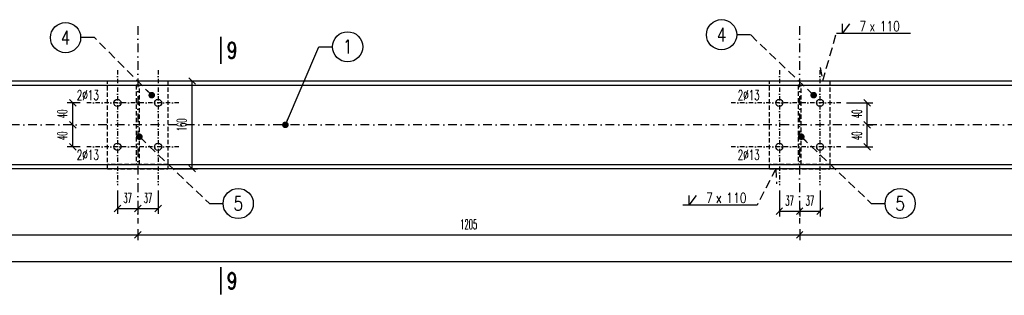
# Model space of a CAD drawing. Header units: millimetres. Extents: x -228255 to 14536, y -140109 to 119945.
# Tile 77 of 123: x -115094 to -113302, y 32972 to 33474. Entities that reach past the tile are written whole.
import ezdxf
from ezdxf.enums import TextEntityAlignment as Align

# ---------------------------------------------------------------- set-up
doc = ezdxf.new("R2010")
doc.units = ezdxf.units.MM
doc.header["$LTSCALE"] = 2.5
for name, pattern in [('DASHDOT', [25.4, 12.7, -6.35, 0, -6.35]), ('DASHDOT2', [12.7, 6.35, -3.175, 0, -3.175]), ('DASHED', [19.05, 12.7, -6.35]), ('DASHED2', [9.525, 6.35, -3.175])]:
    doc.linetypes.add(name, pattern=pattern)
for name, color, linetype in [('Gruba', 6, 'Continuous'), ('Opisy_stal', 7, 'Continuous'), ('Osie', 134, 'DASHDOT'), ('Osie_stal', 221, 'DASHDOT2'), ('stal', 4, 'Continuous'), ('Stal_nw', 181, 'DASHED2'), ('Tekst', 31, 'Continuous'), ('Wymiary', 86, 'Continuous')]:
    doc.layers.add(name, color=color, linetype=linetype)
doc.styles.get("Standard").update_dxf_attribs({"font": 'romans.shx', "width": 0.65})
doc.styles.add('style1', font='romand.shx', dxfattribs={"width": 0.8})
doc.styles.add('style3', font='romans.shx', dxfattribs={"width": 0.5})
doc.dimstyles.new('Skala_10', dxfattribs={"dimtxt": 18, "dimasz": 12, "dimexe": 10, "dimexo": 10, "dimgap": 10, "dimtad": 1, "dimdec": 0, "dimdsep": 46, "dimtxsty": 'style3', "dimblk": 'OBLIQUE', "dimcen": 0, "dimdle": 1, "dimclrd": 256, "dimclre": 256, "dimclrt": 31, "dimadec": 1, "dimazin": 0, "dimtfac": 1, "dimtdec": 0, "dimtix": 1, "dimtmove": 2, "dimatfit": 0, "dimldrblk": 'DOT', "dimfxl": 1, "dimtolj": 1, "dimtzin": 0, "dimlwd": -1, "dimlwe": -1, "dimarcsym": 0})
doc.dimstyles.new('Skala_10$7', dxfattribs={"dimscale": 0, "dimtxt": 18, "dimasz": 12, "dimexe": 10, "dimexo": 15, "dimgap": 5, "dimtad": 1, "dimdec": 0, "dimrnd": 0.5, "dimzin": 9, "dimdsep": 46, "dimtxsty": 'Standard', "dimblk1": 'OBLIQUE', "dimblk2": 'OBLIQUE', "dimsah": 1, "dimcen": 10, "dimdle": 10, "dimclrt": 31, "dimadec": 0, "dimazin": 0, "dimtfac": 1, "dimtdec": 0, "dimtmove": 2, "dimatfit": 3, "dimldrblk": 'DOT', "dimfxl": 1, "dimtolj": 1, "dimtzin": 9, "dimarcsym": 0})

# ---------------------------------------------------------------- blocks, each defined once
blk = doc.blocks.new('_Oblique')
at = {"color": 0, "linetype": 'ByBlock', "lineweight": -2}
blk.add_line((-0.5, -0.5), (0.5, 0.5), dxfattribs=at)
blk = doc.blocks.new('*D353')
at = {"layer": 'Defpoints', "color": 0, "ltscale": 0.5, "transparency": 16777216}
for p in [(-114879, 33102.6), (-113674, 33102.6), (-113674, 33082.1)]:
    blk.add_point(p, dxfattribs=at)
at = {"layer": 'Wymiary', "ltscale": 0.5, "transparency": 16777216}
for p, q in [((-114879, 33092.6), (-114879, 33072.1)), ((-113674, 33092.6), (-113674, 33072.1)), ((-114880, 33082.1), (-113673, 33082.1))]:
    blk.add_line(p, q, dxfattribs=at)
at = {"layer": 'Wymiary', "ltscale": 0.5, "transparency": 16777216, "xscale": 12, "yscale": 12, "zscale": 12, "rotation": 180}
blk.add_blockref('_Oblique', (-114879, 33082.1), dxfattribs=at)
at = {"layer": 'Wymiary', "ltscale": 0.5, "transparency": 16777216, "xscale": 12, "yscale": 12, "zscale": 12}
blk.add_blockref('_Oblique', (-113674, 33082.1), dxfattribs=at)
at = {"layer": 'Wymiary', "color": 31, "ltscale": 0.5, "transparency": 16777216, "insert": (-114276.5, 33101.1), "char_height": 18, "attachment_point": 5, "style": 'style3'}
blk.add_mtext('\\A1;1205', dxfattribs=at)
blk = doc.blocks.new('_Dot')
at = {"color": 0, "linetype": 'ByBlock', "lineweight": -2}
blk.add_line((-0.5, 0), (-1, 0), dxfattribs=at)
at = {"color": 0, "linetype": 'ByBlock', "const_width": 0.5}
blk.add_lwpolyline([(-0.25, 0, 1), (0.25, 0, 1)], format="xyb", close=True, dxfattribs=at)
blk = doc.blocks.new('*D354')
at = {"layer": 'Defpoints', "color": 0, "ltscale": 0.5, "transparency": 16777216}
for p in [(-113674, 33102.6), (-112619, 33102.6), (-112619, 33082.1)]:
    blk.add_point(p, dxfattribs=at)
at = {"layer": 'Wymiary', "ltscale": 0.5, "transparency": 16777216}
for p, q in [((-113674, 33092.6), (-113674, 33072.1)), ((-112619, 33092.6), (-112619, 33072.1)), ((-113675, 33082.1), (-112618, 33082.1))]:
    blk.add_line(p, q, dxfattribs=at)
at = {"layer": 'Wymiary', "ltscale": 0.5, "transparency": 16777216, "xscale": 12, "yscale": 12, "zscale": 12, "rotation": 180}
blk.add_blockref('_Oblique', (-113674, 33082.1), dxfattribs=at)
at = {"layer": 'Wymiary', "ltscale": 0.5, "transparency": 16777216, "xscale": 12, "yscale": 12, "zscale": 12}
blk.add_blockref('_Oblique', (-112619, 33082.1), dxfattribs=at)
at = {"layer": 'Wymiary', "color": 31, "ltscale": 0.5, "transparency": 16777216, "insert": (-113146.5, 33101.1), "char_height": 18, "attachment_point": 5, "style": 'style3'}
blk.add_mtext('\\A1;1055', dxfattribs=at)
blk = doc.blocks.new('*D356')
at = {"layer": 'Defpoints', "color": 0, "ltscale": 0.5, "transparency": 16777216}
for p in [(-118269, 33048.9), (-112669, 33033.5), (-112669, 33033.5)]:
    blk.add_point(p, dxfattribs=at)
at = {"layer": 'Wymiary', "ltscale": 0.5, "transparency": 16777216}
for p, q in [((-118269, 33038.9), (-118269, 33023.5)), ((-118270, 33033.5), (-112668, 33033.5))]:
    blk.add_line(p, q, dxfattribs=at)
at = {"layer": 'Wymiary', "ltscale": 0.5, "transparency": 16777216, "xscale": 12, "yscale": 12, "zscale": 12, "rotation": 180}
blk.add_blockref('_Oblique', (-118269, 33033.5), dxfattribs=at)
at = {"layer": 'Wymiary', "ltscale": 0.5, "transparency": 16777216, "xscale": 12, "yscale": 12, "zscale": 12}
blk.add_blockref('_Oblique', (-112669, 33033.5), dxfattribs=at)
at = {"layer": 'Wymiary', "color": 31, "ltscale": 0.5, "transparency": 16777216, "insert": (-115469, 33052.5), "char_height": 18, "attachment_point": 5, "style": 'style3'}
blk.add_mtext('\\A1;5600', dxfattribs=at)
blk = doc.blocks.new('*D358')
at = {"layer": 'Defpoints', "color": 0, "ltscale": 0.5, "transparency": 16777216}
for p in [(-114916, 33172.6), (-114879, 33144.2), (-114879, 33130.2)]:
    blk.add_point(p, dxfattribs=at)
at = {"layer": 'Wymiary', "ltscale": 0.5, "transparency": 16777216}
for p, q in [((-114916, 33162.6), (-114916, 33120.2)), ((-114917, 33130.2), (-114878, 33130.2)), ((-114879, 33134.2), (-114879, 33120.2))]:
    blk.add_line(p, q, dxfattribs=at)
at = {"layer": 'Wymiary', "ltscale": 0.5, "transparency": 16777216, "xscale": 12, "yscale": 12, "zscale": 12, "rotation": 180}
blk.add_blockref('_Oblique', (-114916, 33130.2), dxfattribs=at)
at = {"layer": 'Wymiary', "ltscale": 0.5, "transparency": 16777216, "xscale": 12, "yscale": 12, "zscale": 12}
blk.add_blockref('_Oblique', (-114879, 33130.2), dxfattribs=at)
at = {"layer": 'Wymiary', "color": 31, "ltscale": 0.5, "transparency": 16777216, "insert": (-114897.5, 33149.2), "char_height": 18, "attachment_point": 5, "style": 'style3'}
blk.add_mtext('\\A1;37', dxfattribs=at)
blk = doc.blocks.new('*D359')
at = {"layer": 'Defpoints', "color": 0, "ltscale": 0.5, "transparency": 16777216}
for p in [(-114842, 33172.6), (-114879, 33144.2), (-114842, 33130.2)]:
    blk.add_point(p, dxfattribs=at)
at = {"layer": 'Wymiary', "ltscale": 0.5, "transparency": 16777216}
for p, q in [((-114842, 33162.6), (-114842, 33120.2)), ((-114880, 33130.2), (-114841, 33130.2)), ((-114879, 33134.2), (-114879, 33120.2))]:
    blk.add_line(p, q, dxfattribs=at)
at = {"layer": 'Wymiary', "ltscale": 0.5, "transparency": 16777216, "xscale": 12, "yscale": 12, "zscale": 12, "rotation": 180}
blk.add_blockref('_Oblique', (-114879, 33130.2), dxfattribs=at)
at = {"layer": 'Wymiary', "ltscale": 0.5, "transparency": 16777216, "xscale": 12, "yscale": 12, "zscale": 12}
blk.add_blockref('_Oblique', (-114842, 33130.2), dxfattribs=at)
at = {"layer": 'Wymiary', "color": 31, "ltscale": 0.5, "transparency": 16777216, "insert": (-114860.5, 33149.2), "char_height": 18, "attachment_point": 5, "style": 'style3'}
blk.add_mtext('\\A1;37', dxfattribs=at)
blk = doc.blocks.new('*D360')
at = {"layer": 'Defpoints', "color": 0, "ltscale": 0.5, "transparency": 16777216}
for p in [(-113711, 33172.6), (-113674, 33141.4), (-113674, 33125.2)]:
    blk.add_point(p, dxfattribs=at)
at = {"layer": 'Wymiary', "ltscale": 0.5, "transparency": 16777216}
for p, q in [((-113711, 33162.6), (-113711, 33115.2)), ((-113712, 33125.2), (-113673, 33125.2)), ((-113674, 33131.4), (-113674, 33115.2))]:
    blk.add_line(p, q, dxfattribs=at)
at = {"layer": 'Wymiary', "ltscale": 0.5, "transparency": 16777216, "xscale": 12, "yscale": 12, "zscale": 12, "rotation": 180}
blk.add_blockref('_Oblique', (-113711, 33125.2), dxfattribs=at)
at = {"layer": 'Wymiary', "ltscale": 0.5, "transparency": 16777216, "xscale": 12, "yscale": 12, "zscale": 12}
blk.add_blockref('_Oblique', (-113674, 33125.2), dxfattribs=at)
at = {"layer": 'Wymiary', "color": 31, "ltscale": 0.5, "transparency": 16777216, "insert": (-113692.5, 33144.2), "char_height": 18, "attachment_point": 5, "style": 'style3'}
blk.add_mtext('\\A1;37', dxfattribs=at)
blk = doc.blocks.new('*D361')
at = {"layer": 'Defpoints', "color": 0, "ltscale": 0.5, "transparency": 16777216}
for p in [(-113637, 33172.6), (-113674, 33141.4), (-113637, 33125.2)]:
    blk.add_point(p, dxfattribs=at)
at = {"layer": 'Wymiary', "ltscale": 0.5, "transparency": 16777216}
for p, q in [((-113637, 33162.6), (-113637, 33115.2)), ((-113675, 33125.2), (-113636, 33125.2)), ((-113674, 33131.4), (-113674, 33115.2))]:
    blk.add_line(p, q, dxfattribs=at)
at = {"layer": 'Wymiary', "ltscale": 0.5, "transparency": 16777216, "xscale": 12, "yscale": 12, "zscale": 12, "rotation": 180}
blk.add_blockref('_Oblique', (-113674, 33125.2), dxfattribs=at)
at = {"layer": 'Wymiary', "ltscale": 0.5, "transparency": 16777216, "xscale": 12, "yscale": 12, "zscale": 12}
blk.add_blockref('_Oblique', (-113637, 33125.2), dxfattribs=at)
at = {"layer": 'Wymiary', "color": 31, "ltscale": 0.5, "transparency": 16777216, "insert": (-113655.5, 33144.2), "char_height": 18, "attachment_point": 5, "style": 'style3'}
blk.add_mtext('\\A1;37', dxfattribs=at)
blk = doc.blocks.new('*D362')
at = {"layer": 'Defpoints', "color": 0, "ltscale": 0.5, "transparency": 16777216}
for p in [(-114997.3, 33282.6), (-114997.3, 33282.6), (-114974, 33242.6)]:
    blk.add_point(p, dxfattribs=at)
at = {"layer": 'Wymiary', "ltscale": 0.5, "transparency": 16777216}
for p, q in [((-114997.3, 33241.6), (-114997.3, 33283.6)), ((-114984, 33242.6), (-115007.3, 33242.6))]:
    blk.add_line(p, q, dxfattribs=at)
at = {"layer": 'Wymiary', "ltscale": 0.5, "transparency": 16777216, "xscale": 12, "yscale": 12, "zscale": 12}
for p, rotation in [((-114997.3, 33282.6), 90), ((-114997.3, 33242.6), 270)]:
    blk.add_blockref('_Oblique', p, dxfattribs=dict(at, rotation=rotation))
at = {"layer": 'Wymiary', "color": 31, "ltscale": 0.5, "transparency": 16777216, "insert": (-115016.3, 33262.6), "char_height": 18, "attachment_point": 5, "rotation": 90, "style": 'style3'}
blk.add_mtext('\\A1;40', dxfattribs=at)
blk = doc.blocks.new('*D363')
at = {"layer": 'Defpoints', "color": 0, "ltscale": 0.5, "transparency": 16777216}
for p in [(-114997.3, 33322.6), (-114974, 33322.6), (-114997.3, 33282.6)]:
    blk.add_point(p, dxfattribs=at)
at = {"layer": 'Wymiary', "ltscale": 0.5, "transparency": 16777216}
for p, q in [((-114984, 33322.6), (-115007.3, 33322.6)), ((-114997.3, 33281.6), (-114997.3, 33323.6))]:
    blk.add_line(p, q, dxfattribs=at)
at = {"layer": 'Wymiary', "ltscale": 0.5, "transparency": 16777216, "xscale": 12, "yscale": 12, "zscale": 12}
for p, rotation in [((-114997.3, 33322.6), 90), ((-114997.3, 33282.6), 270)]:
    blk.add_blockref('_Oblique', p, dxfattribs=dict(at, rotation=rotation))
at = {"layer": 'Wymiary', "color": 31, "ltscale": 0.5, "transparency": 16777216, "insert": (-115016.3, 33302.6), "char_height": 18, "attachment_point": 5, "rotation": 90, "style": 'style3'}
blk.add_mtext('\\A1;40', dxfattribs=at)
blk = doc.blocks.new('*D364')
at = {"layer": 'Defpoints', "color": 0, "ltscale": 0.5, "transparency": 16777216}
for p in [(-113557.7, 33282.6), (-113551, 33282.6), (-113599, 33242.6)]:
    blk.add_point(p, dxfattribs=at)
at = {"layer": 'Wymiary', "ltscale": 0.5, "transparency": 16777216}
for p, q in [((-113551, 33241.6), (-113551, 33283.6)), ((-113547.7, 33282.6), (-113541, 33282.6)), ((-113589, 33242.6), (-113541, 33242.6))]:
    blk.add_line(p, q, dxfattribs=at)
at = {"layer": 'Wymiary', "ltscale": 0.5, "transparency": 16777216, "xscale": 12, "yscale": 12, "zscale": 12}
for p, rotation in [((-113551, 33282.6), 90), ((-113551, 33242.6), 270)]:
    blk.add_blockref('_Oblique', p, dxfattribs=dict(at, rotation=rotation))
at = {"layer": 'Wymiary', "color": 31, "ltscale": 0.5, "transparency": 16777216, "insert": (-113570, 33262.6), "char_height": 18, "attachment_point": 5, "rotation": 90, "style": 'style3'}
blk.add_mtext('\\A1;40', dxfattribs=at)
blk = doc.blocks.new('*D365')
at = {"layer": 'Defpoints', "color": 0, "ltscale": 0.5, "transparency": 16777216}
for p in [(-113599, 33322.6), (-113551, 33322.6), (-113557.7, 33282.6)]:
    blk.add_point(p, dxfattribs=at)
at = {"layer": 'Wymiary', "ltscale": 0.5, "transparency": 16777216}
for p, q in [((-113589, 33322.6), (-113541, 33322.6)), ((-113551, 33281.6), (-113551, 33323.6)), ((-113547.7, 33282.6), (-113541, 33282.6))]:
    blk.add_line(p, q, dxfattribs=at)
at = {"layer": 'Wymiary', "ltscale": 0.5, "transparency": 16777216, "xscale": 12, "yscale": 12, "zscale": 12}
for p, rotation in [((-113551, 33322.6), 90), ((-113551, 33282.6), 270)]:
    blk.add_blockref('_Oblique', p, dxfattribs=dict(at, rotation=rotation))
at = {"layer": 'Wymiary', "color": 31, "ltscale": 0.5, "transparency": 16777216, "insert": (-113570, 33302.6), "char_height": 18, "attachment_point": 5, "rotation": 90, "style": 'style3'}
blk.add_mtext('\\A1;40', dxfattribs=at)
blk = doc.blocks.new('*D366')
at = {"layer": 'Defpoints', "color": 0, "ltscale": 0.5, "transparency": 16777216}
for p in [(-114824, 33362.6), (-114780.1, 33362.6), (-114824, 33202.6)]:
    blk.add_point(p, dxfattribs=at)
at = {"layer": 'Wymiary', "ltscale": 0.5, "transparency": 16777216}
for p, q in [((-114814, 33362.6), (-114770.1, 33362.6)), ((-114780.1, 33201.6), (-114780.1, 33363.6)), ((-114814, 33202.6), (-114770.1, 33202.6))]:
    blk.add_line(p, q, dxfattribs=at)
at = {"layer": 'Wymiary', "ltscale": 0.5, "transparency": 16777216, "xscale": 12, "yscale": 12, "zscale": 12}
for p, rotation in [((-114780.1, 33362.6), 90), ((-114780.1, 33202.6), 270)]:
    blk.add_blockref('_Oblique', p, dxfattribs=dict(at, rotation=rotation))
at = {"layer": 'Wymiary', "color": 31, "ltscale": 0.5, "transparency": 16777216, "insert": (-114799.1, 33282.6), "char_height": 18, "attachment_point": 5, "rotation": 90, "style": 'style3'}
blk.add_mtext('\\A1;160', dxfattribs=at)
blk = doc.blocks.new('Elem_prawy')
at = {"color": 7}
blk.add_line((0, 0), (25, 0), dxfattribs=at)
blk.add_circle((52.5, 0), 27.5, dxfattribs=at)
at = {"color": 31, "width": 0.8}
blk.add_attdef('22', text='', height=25, dxfattribs=at).set_placement((52.5, 0), align=Align.MIDDLE)
blk = doc.blocks.new('pol_V_lewa')
at = {"color": 7}
for p, q in [((-124, 0), (-110.5, 18)), ((-124, 0), (-124, 18)), ((0, 0), (-135, 0))]:
    blk.add_line(p, q, dxfattribs=at)
at = {"color": 31, "width": 0.8}
blk.add_text('x', height=18, dxfattribs=at).set_placement((-74.9, 4.5))
blk.add_attdef('22', text='', height=18, dxfattribs=at).set_placement((-80.5, 4.5), align=Align.RIGHT)
blk.add_attdef('9999', (-56.2, 4.5), '', height=18, dxfattribs=at)
blk = doc.blocks.new('pol_V_prawa')
at = {"color": 7}
for p, q in [((11, 0), (24.5, 18)), ((11, 0), (11, 18)), ((135, 0), (0, 0))]:
    blk.add_line(p, q, dxfattribs=at)
at = {"color": 31, "width": 0.8}
blk.add_text('x', height=18, dxfattribs=at).set_placement((60.1, 4.5))
blk.add_attdef('22', text='', height=18, dxfattribs=at).set_placement((54.5, 4.5), align=Align.RIGHT)
blk.add_attdef('9999', (78.8, 4.5), '', height=18, dxfattribs=at)
blk = doc.blocks.new('Elem_lewy')
at = {"color": 7}
blk.add_line((0, 0), (-25, 0), dxfattribs=at)
blk.add_circle((-52.5, 0), 27.5, dxfattribs=at)
at = {"color": 31, "width": 0.8}
blk.add_attdef('22', text='', height=25, dxfattribs=at).set_placement((-52.5, 0), align=Align.MIDDLE)
blk = doc.blocks.new('*D561')
at = {"layer": 'Defpoints', "color": 0, "ltscale": 0.5, "transparency": 16777216}
for p in [(-115454, 33152.6), (-114879, 33102.6), (-114879, 33082.1)]:
    blk.add_point(p, dxfattribs=at)
at = {"layer": 'Wymiary', "ltscale": 0.5, "transparency": 16777216}
for p, q in [((-115454, 33142.6), (-115454, 33072.1)), ((-114879, 33092.6), (-114879, 33072.1)), ((-115455, 33082.1), (-114878, 33082.1))]:
    blk.add_line(p, q, dxfattribs=at)
at = {"layer": 'Wymiary', "ltscale": 0.5, "transparency": 16777216, "xscale": 12, "yscale": 12, "zscale": 12, "rotation": 180}
blk.add_blockref('_Oblique', (-115454, 33082.1), dxfattribs=at)
at = {"layer": 'Wymiary', "ltscale": 0.5, "transparency": 16777216, "xscale": 12, "yscale": 12, "zscale": 12}
blk.add_blockref('_Oblique', (-114879, 33082.1), dxfattribs=at)
at = {"layer": 'Wymiary', "color": 31, "ltscale": 0.5, "transparency": 16777216, "insert": (-115166.5, 33101.1), "char_height": 18, "attachment_point": 5, "style": 'style3'}
blk.add_mtext('\\A1;575', dxfattribs=at)

msp = doc.modelspace()

# ---------------------------------------------------------------- linework, layer by layer
at = {"layer": 'Gruba', "const_width": 3}
for points in [[(-114727.5, 33443.5), (-114727.5, 33393.5)], [(-114727.5, 33023.12), (-114727.5, 32973.12)]]:
    msp.add_lwpolyline(points, dxfattribs=at)
at = {"layer": 'Opisy_stal', "linetype": 'DASHED', "ltscale": 0.5}
for p, q in [((-113632.17, 33362.57), (-113607.27, 33448.92)), ((-113636.84, 33386.91), (-113632.17, 33362.57)), ((-113717.64, 33202.57), (-113751.49, 33135.88)), ((-113717.64, 33202.57), (-113716.08, 33174.79))]:
    msp.add_line(p, q, dxfattribs=at)
at = {"layer": 'Osie', "ltscale": 0.5}
for p, q in [((-114879.05, 33462.57), (-114879.05, 33102.57)), ((-113674.05, 33462.57), (-113674.05, 33102.57)), ((-112419.05, 33282.57), (-118519.05, 33282.57))]:
    msp.add_line(p, q, dxfattribs=at)
at = {"layer": 'Osie_stal', "ltscale": 0.5}
for p, q in [((-114916.05, 33382.57), (-114916.05, 33172.57)), ((-114842.05, 33382.57), (-114842.05, 33172.57)), ((-113711.05, 33382.57), (-113711.05, 33172.57)), ((-113637.05, 33382.57), (-113637.05, 33172.57)), ((-114804.05, 33322.57), (-114974.05, 33322.57)), ((-113599.05, 33322.57), (-113799.05, 33322.57)), ((-114804.05, 33242.57), (-114974.05, 33242.57)), ((-113599.05, 33242.57), (-113799.05, 33242.57))]:
    msp.add_line(p, q, dxfattribs=at)
at = {"layer": 'stal', "ltscale": 0.5}
for p, q in [((-115454.05, 33355.17), (-112669.05, 33355.17)), ((-115454.05, 33209.97), (-112669.05, 33209.97))]:
    msp.add_line(p, q, dxfattribs=at)
for points in [[(-115454.05, 33362.57), (-112669.05, 33362.57)], [(-112669.05, 33202.57), (-115454.05, 33202.57)]]:
    msp.add_lwpolyline(points, dxfattribs=at)
at = {"layer": 'stal'}
for centre in [(-114916.05, 33322.57), (-114842.05, 33322.57), (-113711.05, 33322.57), (-113637.05, 33322.57), (-114916.05, 33242.57), (-114842.05, 33242.57), (-113711.05, 33242.57), (-113637.05, 33242.57)]:
    msp.add_circle(centre, 6.5, dxfattribs=at)
at = {"layer": 'Stal_nw', "ltscale": 0.5}
for p, q in [((-114824.05, 33209.97), (-114934.05, 33209.97)), ((-114934.05, 33202.57), (-114824.05, 33202.57)), ((-113619.05, 33209.97), (-113729.05, 33209.97)), ((-113729.05, 33202.57), (-113619.05, 33202.57))]:
    msp.add_line(p, q, dxfattribs=at)
for points in [[(-114934.05, 33362.57), (-114824.05, 33362.57), (-114824.05, 33202.57), (-114934.05, 33202.57)], [(-113729.05, 33362.57), (-113619.05, 33362.57), (-113619.05, 33202.57), (-113729.05, 33202.57)], [(-114882.05, 33209.97), (-114876.05, 33209.97), (-114876.05, 33355.17), (-114882.05, 33355.17)], [(-113677.05, 33209.97), (-113671.05, 33209.97), (-113671.05, 33355.17), (-113677.05, 33355.17)]]:
    msp.add_lwpolyline(points, close=True, dxfattribs=at)

# ---------------------------------------------------------------- block references
at = {"layer": 'Opisy_stal', "ltscale": 0.5}
for name, p, values in [('Elem_lewy', (-114957.94, 33441.63), {'22': '4'}), ('Elem_lewy', (-113763.71, 33446.91), {'22': '4'}), ('pol_V_prawa', (-113607.27, 33448.92), {'9999': '110', '22': '7'}), ('Elem_prawy', (-114549.5, 33424.89), {'22': '1'}), ('Elem_prawy', (-114748.63, 33139.1), {'22': '5'}), ('Elem_prawy', (-113543.63, 33139.1), {'22': '5'}), ('pol_V_lewa', (-113751.49, 33135.88), {'22': '7', '9999': '110'})]:
    msp.add_blockref(name, p, dxfattribs=at).add_auto_attribs(values)

# ---------------------------------------------------------------- texts
at = {"layer": 'Gruba', "style": 'style1', "width": 0.8}
for p in [(-114717.5, 33418.5), (-114717.5, 32998.12)]:
    msp.add_text('9', height=30, dxfattribs=at).set_placement(p, align=Align.MIDDLE_LEFT)
at = {"layer": 'Tekst', "ltscale": 0.5, "width": 0.65}
for p in [(-114989.9, 33327.77), (-113786.85, 33327.77), (-114989.9, 33218.72), (-113786.85, 33218.72)]:
    msp.add_text('2%%C13', height=18, dxfattribs=at).set_placement(p)

# ---------------------------------------------------------------- dimensions: what is measured, and where the dimension line sits
at = {"layer": 'Wymiary', "ltscale": 0.5}
for base, p1, p2, picture, middle in [((-114780.06, 33362.57), (-114824.05, 33202.57), (-114824.05, 33362.57), '*D366', (-114799.06, 33282.57)), ((-114997.31, 33322.57), (-114997.31, 33282.57), (-114974.05, 33322.57), '*D363', (-115016.31, 33302.57)), ((-113551, 33322.57), (-113557.71, 33282.57), (-113599.05, 33322.57), '*D365', (-113570, 33302.57)), ((-114997.31, 33282.57), (-114974.05, 33242.57), (-114997.31, 33282.57), '*D362', (-115016.31, 33262.57)), ((-113551, 33282.57), (-113599.05, 33242.57), (-113557.71, 33282.57), '*D364', (-113570, 33262.57))]:
    dim = msp.add_linear_dim(base=base, p1=p1, p2=p2, angle=90, dimstyle='Skala_10', dxfattribs=at)
    dim.commit()
    dim.dimension.update_dxf_attribs({"geometry": picture, "text_midpoint": middle})
for base, p1, p2, picture, middle in [((-114879.05, 33130.22), (-114916.05, 33172.57), (-114879.05, 33144.18), '*D358', (-114897.55, 33149.22)), ((-114842.05, 33130.22), (-114879.05, 33144.18), (-114842.05, 33172.57), '*D359', (-114860.55, 33149.22)), ((-113674.05, 33125.21), (-113711.05, 33172.57), (-113674.05, 33141.41), '*D360', (-113692.55, 33144.21)), ((-113637.05, 33125.21), (-113674.05, 33141.41), (-113637.05, 33172.57), '*D361', (-113655.55, 33144.21)), ((-114879.05, 33082.12), (-115454.05, 33152.57), (-114879.05, 33102.57), '*D561', (-115166.55, 33101.12)), ((-113674.05, 33082.12), (-114879.05, 33102.57), (-113674.05, 33102.57), '*D353', (-114276.55, 33101.12)), ((-112619.05, 33082.12), (-113674.05, 33102.57), (-112619.05, 33102.57), '*D354', (-113146.55, 33101.12)), ((-112669.05, 33033.52), (-118269.05, 33048.85), (-112669.05, 33033.52), '*D356', (-115469.05, 33052.52))]:
    dim = msp.add_linear_dim(base=base, p1=p1, p2=p2, dimstyle='Skala_10', dxfattribs=at)
    dim.commit()
    dim.dimension.update_dxf_attribs({"geometry": picture, "text_midpoint": middle})

# ---------------------------------------------------------------- leaders
at = {"layer": 'Opisy_stal', "linetype": 'DASHED', "ltscale": 0.5}
for points in [[(-113648.58, 33336.66), (-113763.71, 33446.91)], [(-114853.58, 33336.66), (-114957.94, 33441.63)], [(-114876.05, 33260.93), (-114748.63, 33139.1)], [(-113671.05, 33260.93), (-113543.63, 33139.1)]]:
    msp.add_leader(points, dimstyle='Skala_10$7', override={"dimscale": 1, "dimtad": 0}, dxfattribs=at)
at = {"layer": 'Opisy_stal', "ltscale": 0.5}
msp.add_leader([(-114610.28, 33282.57), (-114549.5, 33424.89)], dimstyle='Skala_10$7', override={"dimscale": 1, "dimtad": 0}, dxfattribs=at)

doc.saveas('drawing.dxf')
